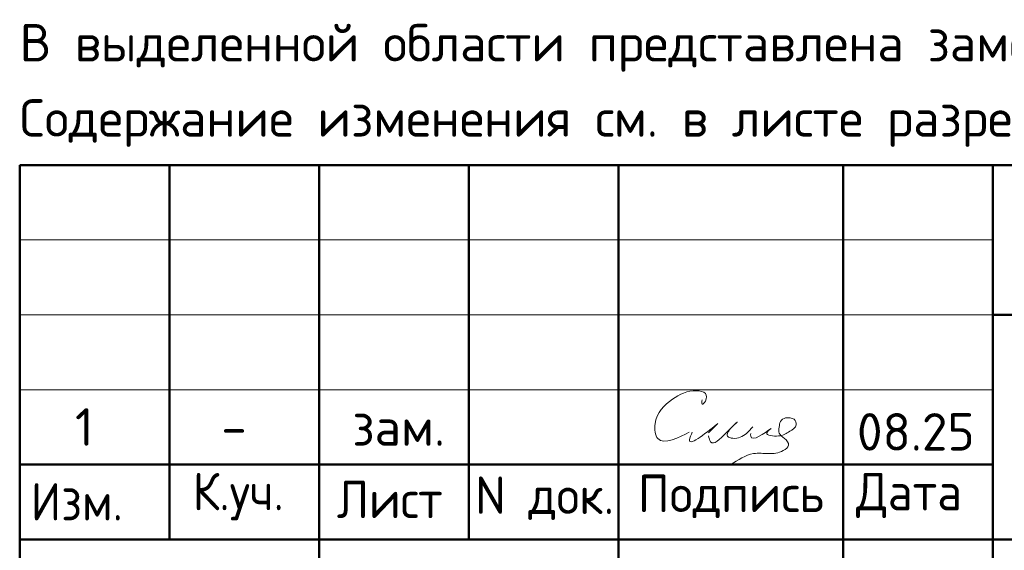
# Model space of a CAD drawing. Header units: millimetres. Extents: x 0 to 50438, y 0 to 35640.
# Tile 4 of 7: x 27600 to 35493, y 4113 to 8365. Entities that reach past the tile are written whole.
import ezdxf

# ---------------------------------------------------------------- set-up
doc = ezdxf.new("R2010")
doc.units = ezdxf.units.MM
doc.layers.add('Standard', color=7, linetype='Continuous', lineweight=25)
doc.styles.add('ARIAL', font='arial.ttf')
doc.styles.add('ISOCPEUR', font='isocpeur.ttf')

msp = doc.modelspace()

# ---------------------------------------------------------------- linework, layer by layer
at = {"layer": 'Standard', "color": 7, "linetype": 'Continuous', "lineweight": 50, "transparency": 33554687}
for p, q in [((27600, 600), (27600, 7200)), ((27600, 7200), (49800, 7200)), ((28800, 4200), (28800, 7200)), ((30000, 600), (30000, 7200)), ((31200, 4200), (31200, 7200)), ((32400, 600), (32400, 7200)), ((34200, 600), (34200, 7200)), ((35400, 600), (35400, 7200)), ((35400, 6000), (49800, 6000)), ((27600, 4800), (35400, 4800)), ((27600, 4800), (35400, 4800)), ((27600, 4200), (35400, 4200)), ((27600, 4200), (35400, 4200)), ((35400, 4200), (49800, 4200))]:
    msp.add_line(p, q, dxfattribs=at)
at = {"layer": 'Standard', "color": 7, "linetype": 'Continuous', "lineweight": 13, "transparency": 33554687}
for p, q in [((27600, 6600), (35400, 6600)), ((27600, 6000), (35400, 6000)), ((27600, 5400), (35400, 5400))]:
    msp.add_line(p, q, dxfattribs=at)
at = {"layer": 'Standard', "color": 250, "linetype": 'Continuous', "lineweight": 18, "true_color": 0x2d2d2d, "transparency": 33554687}
for points, start_tangent, end_tangent in [([(33071, 5319.2), (33071, 5283.2), (33096.5, 5308.6), (33096.5, 5368.6), (33025.9, 5391.7), (32833.2, 5324.4), (32693.3, 5128.3), (32715.5, 5008.1), (32967.8, 5059.7)], (-0.002121, -0.014264), (0.012144, 0.006193)), ([(33120.8, 5029.9), (33139, 4982.6), (33265.8, 5056.5), (33350.6, 5141.3), (33308.2, 5098.9), (33274.3, 5027.1), (33317.4, 5010.7), (33425.9, 5050.6), (33476.8, 5101.5)], (0.003, -0.011121), (0.006762, 0.007385)), ([(33476.8, 5101.5), (33474.3, 5098.8), (33437.2, 5060.6), (33412, 5039.7), (33389.6, 5025.8), (33368.5, 5016.7), (33347.9, 5011.7), (33327.2, 5010.2), (33306.3, 5012.2), (33289.6, 5016.8), (33279.6, 5022), (33274.4, 5026.9), (33271.7, 5032), (33270.8, 5038.1), (33272.1, 5046.6), (33277.5, 5059.1), (33290.3, 5078), (33317.9, 5109.2), (33350.7, 5141.4), (33351.8, 5142.2), (33351.8, 5142.2), (33351.8, 5142.2), (33351.8, 5142.2), (33351.8, 5142.2), (33351.2, 5141.5), (33297.3, 5087.6), (33221, 5013.5), (33192.9, 4990.3), (33175.2, 4979.5), (33163.3, 4975.1), (33154.8, 4974.3), (33148.3, 4975.7), (33142.6, 4979.1), (33137.1, 4985.1), (33130.8, 4997.5), (33120.8, 5029.9)], (-0.006753, -0.007375), (-0.00255, 0.009682)), ([(33623.2, 5089.1), (33589.3, 5055.2), (33682.7, 5029.7), (33774.2, 5066.9), (33825.1, 5117.8), (33807.5, 5163.6), (33775.5, 5173.7), (33739.5, 5173.7), (33698.9, 5145.4), (33688.2, 5100.4), (33688.2, 5052.4), (33730.7, 5010), (33763.6, 4954.9), (33721.2, 4912.5), (33603.5, 4888.2), (33483.5, 4888.2), (33301.6, 4800)], (-0.010143, -0.007596), (-0.008643, -0.005847)), ([(32991.8, 5059.7), (32969.7, 4997.6), (33197.2, 5130.3)], (-0.004545, -0.010871), (0.01343, 0.010823)), ([(33197.2, 5130.3), (33120.8, 5053.9)], (-0.007071, -0.007071), (-0.007071, -0.007071)), ([(33459.8, 5050.6), (33459.8, 5026.6), (33623.2, 5089.1)], (-0.000563, -0.010819), (0.013445, 0.009544))]:
    msp.add_spline(points, degree=3, dxfattribs=dict(at, start_tangent=start_tangent, end_tangent=end_tangent))

# ---------------------------------------------------------------- texts
at = {"layer": 'Standard', "color": 7, "linetype": 'Continuous', "lineweight": 18, "transparency": 33554687, "insert": (27600, 8330), "char_height": 300, "width": 13901.171, "attachment_point": 1, "line_spacing_factor": 1.204819, "style": 'ARIAL'}
msp.add_mtext('\\A1;{\\fISOCPEUR|i0|b0;\\H300.000000;\\W1.000000;\\C7;В выделенной области представлена замененная ( актуальная) версия.}\\P{\\fISOCPEUR|i0|b0;\\H300.000000;\\W1.000000;\\C7;Содержание изменения см. в листе разрешения на внесение изменений}\\P', dxfattribs=at)
at = {"layer": 'Standard', "color": 7, "linetype": 'Continuous', "lineweight": 25, "transparency": 33554687, "char_height": 300, "style": 'ISOCPEUR'}
for s, insert, width, attachment_point in [('\\A1;{\\fISOCPEUR|i0|b0;\\H300.000000;\\W1.000000;\\C7;1}\\P', (28118.1, 5251.2), 233.333, 2), ('\\A1;{\\fISOCPEUR|i0|b0;\\H300.000000;\\W1.000000;\\C7;08.25}\\P', (34783.4, 5212.5), 1070.909, 2), ('\\A1;{\\fISOCPEUR|i0|b0;\\H300.000000;\\W1.000000;\\C7;зам.}\\P', (30638.1, 5251.2), 904.091, 2), ('\\A1;{\\fISOCPEUR|i0|b0;\\H300.000000;\\W1.000000;\\C7;-}\\P', (29318.1, 5251.2), 326.667, 2), ('\\W0.93;К.уч.', (28987.2, 4353), 979.214, 7), ('\\W0.94;Лист', (30143, 4371.4), 1040.312, 7), ('\\W0.96;Подпись', (32555.3, 4371.4), 1613.136, 7), ('\\W0.94;Дата', (34305.2, 4371.4), 1161.283, 7), ('\\W0.93;Изм.', (27688.8, 4353), 903.476, 7), ('\\W0.95;N док.', (31251, 4356.8), 1281.75, 7)]:
    msp.add_mtext(s, dxfattribs=dict(at, insert=insert, width=width, attachment_point=attachment_point))

doc.saveas('drawing.dxf')
